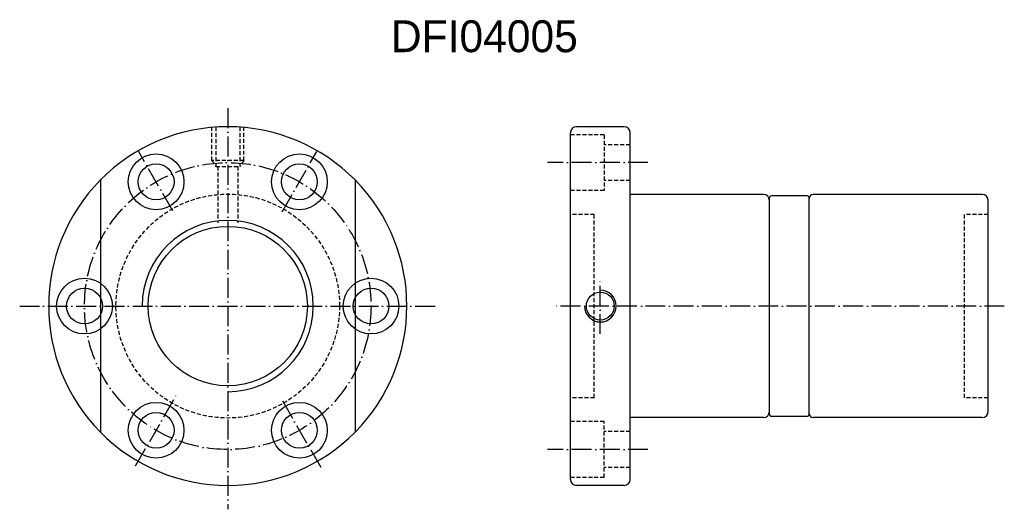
# Model space of a CAD drawing. Extents: x -178 to 291, y 80 to 526.
import ezdxf

# ---------------------------------------------------------------- set-up
doc = ezdxf.new("R2010")
doc.units = 0
doc.header["$MEASUREMENT"] = 0
doc.linetypes.add('CL-5', pattern=[7.1, 5, -1, 0.1, -1])
doc.linetypes.add('HID-1', pattern=[1.5, 1, -0.5])
for name, color, linetype in [('CL', 1, 'CL-5'), ('DIM', 4, 'CONTINUOUS'), ('HID', 2, 'HID-1'), ('OUT', 3, 'CONTINUOUS')]:
    doc.layers.add(name, color=color, linetype=linetype)

msp = doc.modelspace()

# ---------------------------------------------------------------- linework, layer by layer
at = {"layer": 'CL', "color": 7}
for p, q in [((96, 180.75), (96, 80.1)), ((82.17, 155.04), (73.53, 170.01)), ((109.64, 154.74), (118.38, 169.87)), ((201.58, 167.1), (176.35, 167.1)), ((189.61, 124.1), (189.61, 138.1)), ((43.71, 131.1), (148.14, 131.1)), ((291.13, 131.1), (178.11, 131.1)), ((72.84, 90.98), (83.4, 109.28)), ((109.75, 107.28), (119.43, 90.51)), ((201.58, 95.1), (176.35, 95.1))]:
    msp.add_line(p, q, dxfattribs=at)
msp.add_circle((96, 131.1), 36, dxfattribs=at)
at = {"layer": 'DIM', "color": 7}
for centre, radius in [((96, 131.1), 20), ((60, 131.1), 7), ((132, 131.1), 7), ((60, 131.1), 4.5), ((132, 131.1), 4.5)]:
    msp.add_circle(centre, radius, dxfattribs=at)
for centre, radius, start, end in [((96, 131.1), 45, 135.3254, 224.6746), ((96, 131.1), 45, 315.3254, 44.6746), ((96, 131.1), 21.5, 270, 180), ((189.61, 131.1), 4, 180, 90)]:
    msp.add_arc(centre, radius, start, end, dxfattribs=at)
at = {"layer": 'HID', "color": 7}
for p, q in [((92, 167.6), (92, 175.84)), ((93, 175.96), (93, 166.1)), ((99, 175.96), (99, 166.1)), ((100, 167.6), (100, 175.84)), ((190.61, 174.1), (182.11, 174.1)), ((190.61, 174.1), (190.61, 160.1)), ((197.11, 171.6), (190.61, 171.6)), ((100, 167.6), (92, 167.6)), ((92, 167.6), (93, 166.1)), ((93, 166.1), (99, 166.1)), ((93.5, 166.1), (93.5, 151.95)), ((98.5, 166.1), (98.5, 151.95)), ((100, 167.6), (99, 166.1)), ((197.11, 162.6), (190.61, 162.6)), ((190.61, 160.1), (182.11, 160.1)), ((188.11, 154.1), (182.11, 154.1)), ((188.11, 108.1), (188.11, 154.1)), ((281.11, 108.1), (281.11, 154.1)), ((287.11, 154.1), (281.11, 154.1)), ((188.11, 108.1), (182.11, 108.1)), ((287.11, 108.1), (281.11, 108.1)), ((190.61, 102.1), (182.11, 102.1)), ((190.61, 88.1), (190.61, 102.1)), ((197.11, 99.6), (190.61, 99.6)), ((197.11, 90.6), (190.61, 90.6)), ((190.61, 88.1), (182.11, 88.1))]:
    msp.add_line(p, q, dxfattribs=at)
msp.add_circle((96, 131.1), 28.1, dxfattribs=at)
at = {"layer": 'OUT', "color": 7}
for p, q in [((195.61, 176.1), (183.61, 176.1)), ((182.11, 87.6), (182.11, 174.6)), ((197.11, 87.6), (197.11, 174.6)), ((64, 162.74), (64, 99.46)), ((128, 162.74), (128, 99.46)), ((230.61, 159.1), (197.11, 159.1)), ((241.61, 158.75), (232.61, 158.75)), ((285.61, 159.1), (243.11, 159.1)), ((232.11, 103.95), (232.11, 158.25)), ((232.11, 104.6), (232.11, 157.6)), ((242.11, 103.95), (242.11, 158.25)), ((242.11, 104.1), (242.11, 158.1)), ((287.11, 104.6), (287.11, 157.6)), ((230.61, 103.1), (197.11, 103.1)), ((232.61, 103.45), (241.61, 103.45)), ((285.61, 103.1), (243.11, 103.1)), ((195.61, 86.1), (183.61, 86.1))]:
    msp.add_line(p, q, dxfattribs=at)
for centre, radius in [((78, 162.28), 7), ((114, 162.28), 7), ((78, 162.28), 4.5), ((114, 162.28), 4.5), ((189.61, 131.1), 3.5), ((78, 99.92), 7), ((114, 99.92), 7), ((78, 99.92), 4.5), ((114, 99.92), 4.5)]:
    msp.add_circle(centre, radius, dxfattribs=at)
for centre, radius, start, end in [((96, 131.1), 45, 44.6746, 135.3254), ((183.61, 174.6), 1.5, 90, 180), ((195.61, 174.6), 1.5, 0, 90), ((230.61, 157.6), 1.5, 0, 90), ((232.61, 158.25), 0.5, 90, 180), ((241.61, 158.25), 0.5, 0, 90), ((243.11, 158.1), 1, 90, 180), ((285.61, 157.6), 1.5, 0, 90), ((230.61, 104.6), 1.5, 270, 0), ((232.61, 103.95), 0.5, 180, 270), ((241.61, 103.95), 0.5, 270, 0), ((243.11, 104.1), 1, 180, 270), ((285.61, 104.6), 1.5, 270, 0), ((96, 131.1), 45, 224.6746, 315.3254), ((183.61, 87.6), 1.5, 180, 270), ((195.61, 87.6), 1.5, 270, 0)]:
    msp.add_arc(centre, radius, start, end, dxfattribs=at)

# ---------------------------------------------------------------- texts
at = {"layer": 'DIM', "color": 7}
msp.add_text('DFI04005', height=8, dxfattribs=at).set_placement((136.99, 194.82))

doc.saveas('drawing.dxf')
